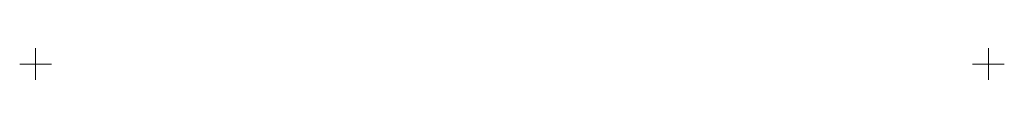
# Model space of a CAD drawing. Header units: millimetres. Extents: x -10 to 610, y -10 to 10.
import ezdxf

# ---------------------------------------------------------------- set-up
doc = ezdxf.new("R2010")
doc.units = ezdxf.units.MM
doc.layers.add('ref', color=4, linetype='Continuous', lineweight=5)

# ---------------------------------------------------------------- blocks, each defined once
blk = doc.blocks.new('GU27N-s')
at = {"layer": 'ref'}
for p, q in [((0, -10), (0, 10)), ((600, -10), (600, 10)), ((10, 0), (-10, 0)), ((610, 0), (590, 0))]:
    blk.add_line(p, q, dxfattribs=at)

msp = doc.modelspace()

# ---------------------------------------------------------------- block references
msp.add_blockref('GU27N-s', (0, 0))

doc.saveas('drawing.dxf')
